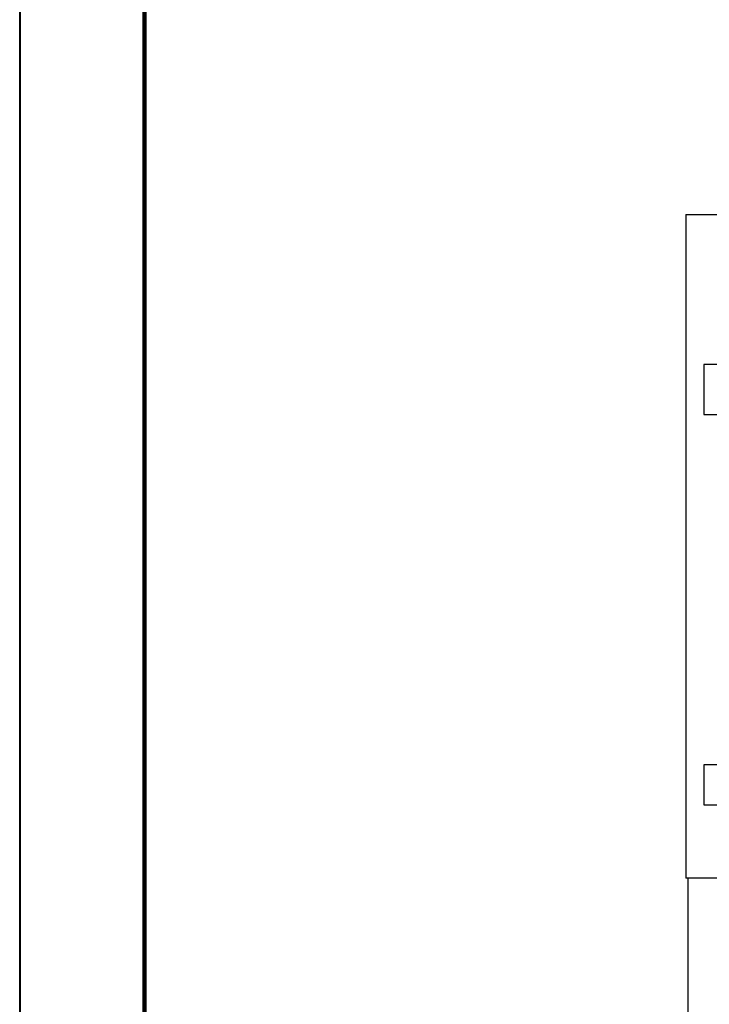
# Model space of a CAD drawing. Header units: millimetres. Extents: x 6612728327 to 6612744462, y 5733542327 to 5733552841.
# Tile 13 of 124: x 6612730637 to 6612731326, y 5733546935 to 5733547919. Entities that reach past the tile are written whole.
import ezdxf

# ---------------------------------------------------------------- set-up
doc = ezdxf.new("R2010")
doc.units = ezdxf.units.MM
doc.header["$MEASUREMENT"] = 0
for name, color, linetype in [('!!!!_SCIANY GRUBE', 7, 'Continuous'), ('_ ARKUSZ _ 01 _ RAMKA', 7, 'Continuous'), ('__BALKON', 7, 'Continuous'), ('A_ocieplenie', 7, 'Continuous')]:
    doc.layers.add(name, color=color, linetype=linetype)

msp = doc.modelspace()

# ---------------------------------------------------------------- linework, layer by layer
at = {"layer": '!!!!_SCIANY GRUBE', "color": 7, "lineweight": 30}
for p, q in [((6612731302.516479, 5733547724.844687), (6612731344.516478, 5733547724.844687)), ((6612731302.516479, 5733547724.844687), (6612731302.516479, 5733547061.27655)), ((6612731431.516479, 5733547061.27655), (6612731302.516479, 5733547061.27655)), ((6612731304.516478, 5733547061.305678), (6612731304.516478, 5733546290.844684))]:
    msp.add_line(p, q, dxfattribs=at)
for points in [[(6612731320.516478, 5733547524.844686), (6612731360.516478, 5733547524.844686), (6612731360.516478, 5733547574.844686), (6612731320.516478, 5733547574.844686)], [(6612731320.516478, 5733547134.844686), (6612731360.516478, 5733547134.844686), (6612731360.516478, 5733547174.844686), (6612731320.516478, 5733547174.844686)]]:
    msp.add_lwpolyline(points, close=True, dxfattribs=at)
at = {"layer": '_ ARKUSZ _ 01 _ RAMKA', "color": 7, "lineweight": 40}
msp.add_lwpolyline([(6612730636.884463, 5733549367.448231), (6612730636.884463, 5733542327.448219), (6612744461.930632, 5733542327.448219), (6612744461.930632, 5733549367.448231)], close=True, dxfattribs=at)
at = {"layer": '__BALKON', "color": 252, "lineweight": 15, "true_color": 0x939598}
msp.add_lwpolyline([(6612731436.516479, 5733547061.844686), (6612731304.516478, 5733547061.844686), (6612731304.516478, 5733546827.844686), (6612731436.516479, 5733546827.844686)], close=True, dxfattribs=at)
at = {"layer": 'A_ocieplenie', "color": 7, "lineweight": 200}
msp.add_line((6612730761.600903, 5733549326.80475), (6612730761.600903, 5733543457.131468), dxfattribs=at)

doc.saveas('drawing.dxf')
